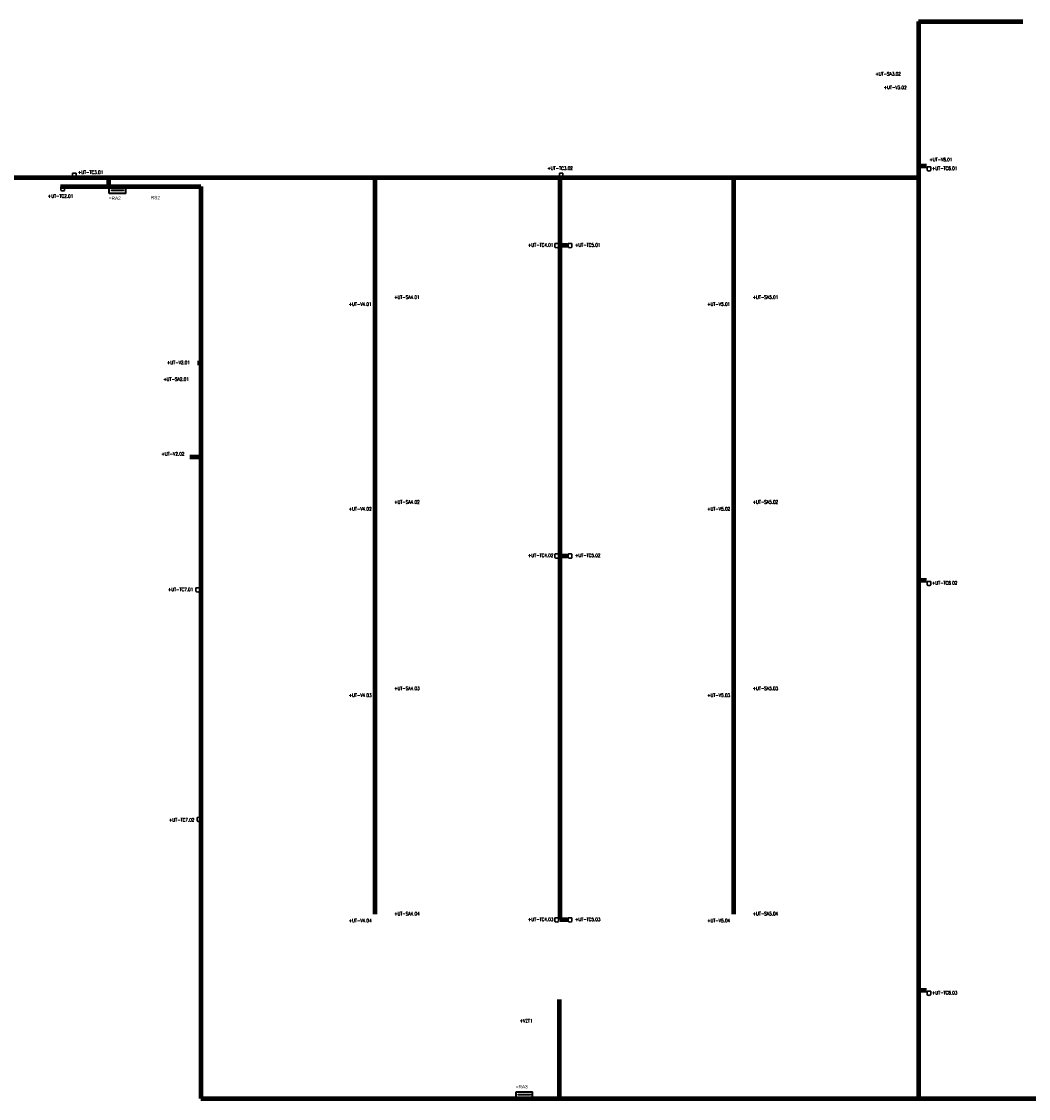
# Model space of a CAD drawing. Header units: millimetres. Extents: x 890748 to 1019698, y -176570 to -115266.
# Tile 2 of 3: x 941313 to 990464, y -176570 to -123987. Entities that reach past the tile are written whole.
import ezdxf
from ezdxf.enums import TextEntityAlignment as Align

# ---------------------------------------------------------------- set-up
doc = ezdxf.new("R2010")
doc.units = ezdxf.units.MM
doc.header["$MEASUREMENT"] = 0
doc.layers.add('Popis MaR', color=31, linetype='Continuous')
doc.layers.add('Prvky MaR', color=30, linetype='Continuous')
doc.layers.add('Trasy MaR_Žlab', color=24, linetype='Continuous', lineweight=100)
doc.styles.add('ROMANS', font='romans.shx', dxfattribs={"width": 0.8})
doc.styles.get("Standard").update_dxf_attribs({"font": 'arial.ttf'})

msp = doc.modelspace()

# ---------------------------------------------------------------- hatches: boundary and pattern name
at = {"layer": 'Prvky MaR', "ltscale": 300}
h = msp.add_hatch(color=256, dxfattribs=at)
h.dxf.hatch_style = 1
h.paths.add_polyline_path([(945697, -132209), (945697, -132260), (946287, -132260), (946287, -132209)])
h = msp.add_hatch(color=256, dxfattribs=at)
h.dxf.hatch_style = 1
h.paths.add_polyline_path([(965562, -176362), (965562, -176412), (966152, -176412), (966152, -176362)])

# ---------------------------------------------------------------- linework, layer by layer
at = {"layer": 'Prvky MaR', "lineweight": 30, "ltscale": 0.5}
for p, q in [((943800, -131552), (943800, -131394)), ((943976, -131394), (943976, -131558)), ((967567, -131552), (967567, -131394)), ((967743, -131394), (967743, -131558)), ((985519, -131244), (985519, -131086)), ((985695, -131086), (985695, -131250)), ((943237, -132217), (943237, -132060)), ((943414, -132060), (943414, -132224)), ((967350, -134989), (967350, -134831)), ((967527, -134831), (967527, -134995)), ((968003, -134989), (968003, -134831)), ((968179, -134831), (968179, -134995)), ((967350, -150145), (967350, -149987)), ((967527, -149987), (967527, -150152)), ((968003, -150145), (968003, -149987)), ((968179, -149987), (968179, -150152)), ((985519, -151488), (985519, -151330)), ((985695, -151330), (985695, -151494)), ((949825, -151799), (949825, -151642)), ((950001, -151642), (950001, -151806)), ((949881, -163009), (949881, -162852)), ((950058, -162852), (950058, -163016)), ((967350, -167916), (967350, -167758)), ((967527, -167758), (967527, -167922)), ((968003, -167916), (968003, -167758)), ((968179, -167758), (968179, -167922)), ((985519, -171495), (985519, -171337)), ((985695, -171337), (985695, -171501))]:
    msp.add_line(p, q, dxfattribs=at)
at = {"layer": 'Prvky MaR', "lineweight": 40, "ltscale": 150}
for p, q in [((945597, -132386), (945597, -132086)), ((945597, -132086), (946397, -132086)), ((946397, -132386), (945597, -132386)), ((946397, -132386), (946397, -132086)), ((965462, -176538), (965462, -176238)), ((965462, -176238), (966262, -176238)), ((966262, -176538), (965462, -176538)), ((966262, -176538), (966262, -176238))]:
    msp.add_line(p, q, dxfattribs=at)
at = {"layer": 'Prvky MaR', "ltscale": 150}
for p, q in [((945697, -132260), (945697, -132209)), ((945697, -132209), (946287, -132209)), ((946287, -132260), (945697, -132260)), ((946287, -132209), (946287, -132260)), ((965562, -176412), (965562, -176362)), ((965562, -176362), (966152, -176362)), ((966152, -176412), (965562, -176412)), ((966152, -176362), (966152, -176412))]:
    msp.add_line(p, q, dxfattribs=at)
at = {"layer": 'Prvky MaR', "lineweight": 30, "ltscale": 150}
for p, q in [((946397, -132136), (946397, -132386)), ((966262, -176288), (966262, -176538))]:
    msp.add_line(p, q, dxfattribs=at)
at = {"layer": 'Prvky MaR', "lineweight": 30, "ltscale": 0.5}
for centre, major_axis, ratio, start_param, end_param in [((943888, -131394), (-88.2, 0), 0.111111, 3.141593, 6.283185), ((967655, -131394), (-88.2, 0), 0.111111, 3.141593, 6.283185), ((985607, -131086), (-88.2, 0), 0.111111, 3.141593, 6.283185), ((985607, -131244), (-88.2, 0), 0.407407, 0, 0.178081), ((985608, -131250), (-87.5, 0), 0.402684, 0, 3.23133), ((943888, -131552), (-88.2, 0), 0.407407, 0, 0.178081), ((943889, -131558), (-87.5, 0), 0.402684, 0, 3.23133), ((967655, -131552), (-88.2, 0), 0.407407, 0, 0.178081), ((967655, -131558), (-87.5, 0), 0.402684, 0, 3.23133), ((943325, -132060), (-88.2, 0), 0.111111, 3.141593, 6.283185), ((943325, -132217), (-88.2, 0), 0.407407, 0, 0.178081), ((943326, -132224), (-87.5, 0), 0.402684, 0, 3.23133), ((967439, -134831), (-88.2, 0), 0.111111, 3.141593, 6.283185), ((967439, -134989), (-88.2, 0), 0.407407, 0, 0.178081), ((967439, -134995), (-87.5, 0), 0.402684, 0, 3.23133), ((968091, -134831), (-88.2, 0), 0.111111, 3.141593, 6.283185), ((968091, -134989), (-88.2, 0), 0.407407, 0, 0.178081), ((968092, -134995), (-87.5, 0), 0.402684, 0, 3.23133), ((967439, -149987), (-88.2, 0), 0.111111, 3.141593, 6.283185), ((967439, -150145), (-88.2, 0), 0.407407, 0, 0.178081), ((967439, -150152), (-87.5, 0), 0.402684, 0, 3.23133), ((968091, -149987), (-88.2, 0), 0.111111, 3.141593, 6.283185), ((968091, -150145), (-88.2, 0), 0.407407, 0, 0.178081), ((968092, -150152), (-87.5, 0), 0.402684, 0, 3.23133), ((985607, -151330), (-88.2, 0), 0.111111, 3.141593, 6.283185), ((949913, -151642), (-88.2, 0), 0.111111, 3.141593, 6.283185), ((949913, -151799), (-88.2, 0), 0.407407, 0, 0.178081), ((949914, -151806), (-87.5, 0), 0.402684, 0, 3.23133), ((985607, -151488), (-88.2, 0), 0.407407, 0, 0.178081), ((985608, -151494), (-87.5, 0), 0.402684, 0, 3.23133), ((949970, -162852), (-88.2, 0), 0.111111, 3.141593, 6.283185), ((949970, -163009), (-88.2, 0), 0.407407, 0, 0.178081), ((949970, -163016), (-87.5, 0), 0.402684, 0, 3.23133), ((967439, -167758), (-88.2, 0), 0.111111, 3.141593, 6.283185), ((967439, -167916), (-88.2, 0), 0.407407, 0, 0.178081), ((967439, -167922), (-87.5, 0), 0.402684, 0, 3.23133), ((968091, -167758), (-88.2, 0), 0.111111, 3.141593, 6.283185), ((968091, -167916), (-88.2, 0), 0.407407, 0, 0.178081), ((968092, -167922), (-87.5, 0), 0.402684, 0, 3.23133), ((985607, -171337), (-88.2, 0), 0.111111, 3.141593, 6.283185), ((985607, -171495), (-88.2, 0), 0.407407, 0, 0.178081), ((985608, -171501), (-87.5, 0), 0.402684, 0, 3.23133)]:
    msp.add_ellipse(centre, major_axis=major_axis, ratio=ratio, start_param=start_param, end_param=end_param, dxfattribs=at)
at = {"layer": 'Prvky MaR', "ltscale": 0.5}
for centre in [(985607, -131244), (943888, -131552), (967655, -131552), (943325, -132217), (967439, -134989), (968091, -134989), (967439, -150145), (968091, -150145), (949913, -151799), (985607, -151488), (949970, -163009), (967439, -167916), (968091, -167916), (985607, -171495)]:
    msp.add_ellipse(centre, major_axis=(-88.2, 0), ratio=0.407407, start_param=3.052211, end_param=3.141593, dxfattribs=at)
at = {"layer": 'Trasy MaR_Žlab', "linetype": 'Continuous', "ltscale": 0.1}
for p, q in [((985104, -123987), (985104, -176570)), ((985104, -123987), (990190, -123987)), ((985104, -131026), (985490, -131026)), ((897650, -131604), (985104, -131604)), ((945556, -131604), (945556, -132039)), ((958558, -131604), (958558, -167567)), ((967592, -131604), (967592, -167838)), ((976072, -131604), (976072, -167567)), ((943214, -132039), (950072, -132039)), ((950072, -132039), (950072, -176570)), ((967592, -134911), (967966, -134911)), ((949900, -140647), (950072, -140647)), ((949535, -145244), (950072, -145244)), ((967592, -150068), (967966, -150068)), ((985104, -151269), (985490, -151269)), ((967592, -167838), (967966, -167838)), ((985104, -171276), (985490, -171276)), ((967559, -171742), (967559, -176570)), ((950072, -176570), (993746, -176570))]:
    msp.add_line(p, q, dxfattribs=at)

# ---------------------------------------------------------------- texts
at = {"layer": 'Popis MaR', "style": 'ROMANS', "width": 0.8}
for s, p in [('+UT-SA3.02', (982990, -126543, -1000)), ('+UT-V3.02', (983398, -127204, -1000)), ('+UT-V6.01', (985630, -130728, -1000)), ('+UT-TC3.01', (944063, -131349, -1000)), ('+UT-TC3.02', (966983, -131150, -1000)), ('+UT-TC6.01', (985753, -131156, -1000)), ('+UT-TC2.01', (942595, -132510, -1000)), ('+UT-TC4.01', (966034, -134898, -1000)), ('+UT-TC5.01', (968331, -134898, -1000)), ('+UT-V4.01', (957282, -137785, -1000)), ('+UT-SA4.01', (959502, -137446, -1000)), ('+UT-V5.01', (974782, -137785, -1000)), ('+UT-SA5.01', (977002, -137446, -1000)), ('+UT-V2.01', (948412, -140637, -1000)), ('+UT-SA2.01', (948234, -141452, -1000)), ('+UT-V2.02', (948143, -145097, -1000)), ('+UT-V4.02', (957282, -147785, -1000)), ('+UT-SA4.02', (959502, -147446, -1000)), ('+UT-V5.02', (974782, -147785, -1000)), ('+UT-SA5.02', (977002, -147446, -1000)), ('+UT-TC4.02', (966034, -150054, -1000)), ('+UT-TC5.02', (968331, -150054, -1000)), ('+UT-TC6.02', (985753, -151400, -1000)), ('+UT-TC7.01', (948455, -151717, -1000)), ('+UT-SA4.03', (959502, -156546, -1000)), ('+UT-SA5.03', (977002, -156546, -1000)), ('+UT-V4.03', (957282, -156885, -1000)), ('+UT-V5.03', (974782, -156885, -1000)), ('+UT-TC7.02', (948510, -162968, -1000)), ('+UT-SA4.04', (959502, -167546, -1000)), ('+UT-SA5.04', (977002, -167546, -1000)), ('+UT-V4.04', (957282, -167885, -1000)), ('+UT-TC4.03', (966034, -167825, -1000)), ('+UT-TC5.03', (968331, -167825, -1000)), ('+UT-V5.04', (974782, -167885, -1000)), ('+UT-TC6.03', (985753, -171406, -1000)), ('+VZT1', (965630, -172773, -1000))]:
    msp.add_text(s, height=165, dxfattribs=at).set_placement(p, align=Align.MIDDLE_LEFT)
at = {"layer": 'Popis MaR', "color": 31}
for s, p in [('RS2', (947847, -132582)), ('=RA2', (945864, -132615)), ('=RA3', (965729, -175995))]:
    msp.add_text(s, height=165, rotation=0, dxfattribs=at).set_placement(p, align=Align.MIDDLE_CENTER)

doc.saveas('drawing.dxf')
